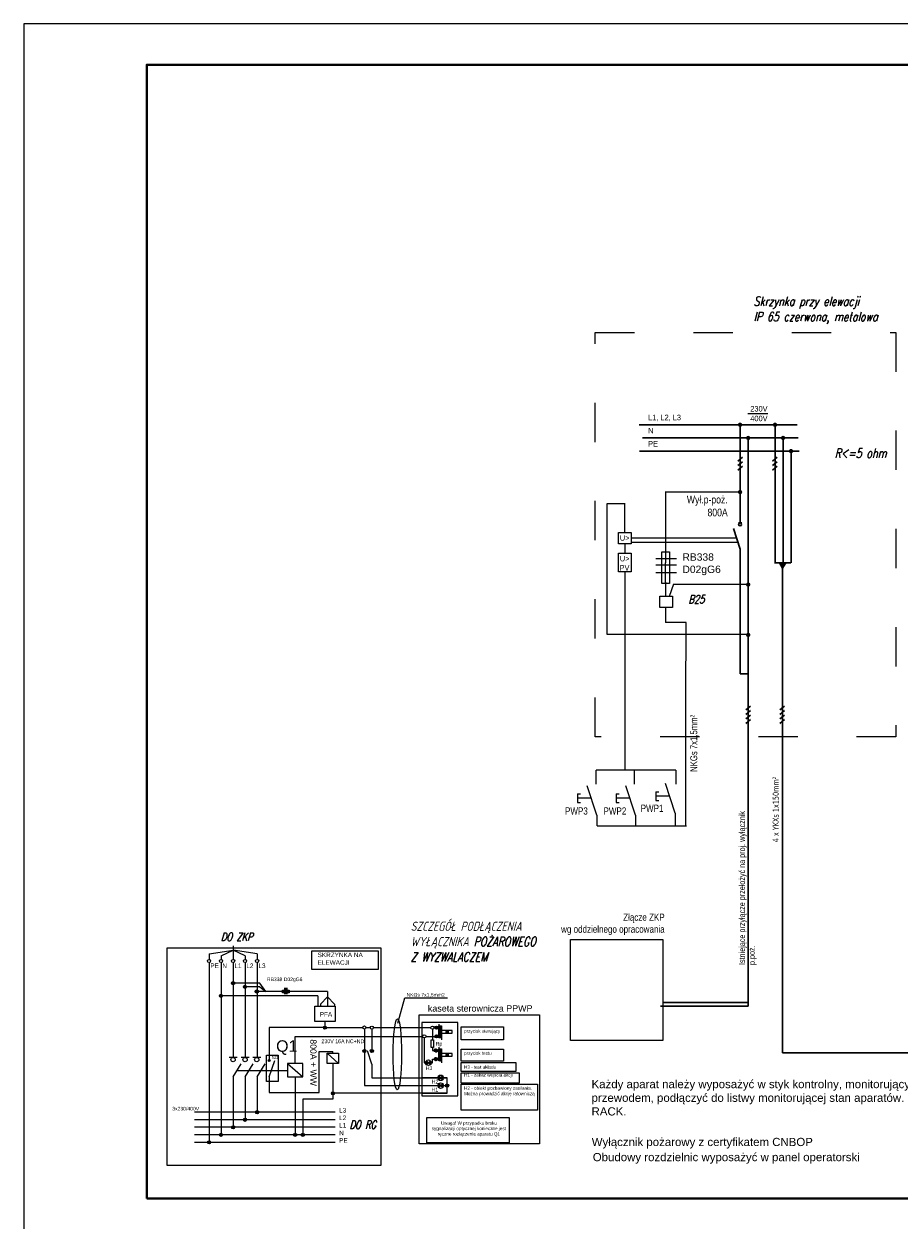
# Model space of a CAD drawing. Header units: millimetres. Extents: x 22250 to 51280, y -5012 to 7692.
# Tile 3 of 183: x 22250 to 23319, y 6230 to 7692. Entities that reach past the tile are written whole.
import ezdxf

# ---------------------------------------------------------------- set-up
doc = ezdxf.new("R2010")
doc.units = ezdxf.units.MM
doc.linetypes.add('ACAD_ISO03W100', pattern=[30, 12, -18])
for name, color, linetype, lineweight in [('_To_TABEL_RYSUNK', 7, 'Continuous', 20), ('E_odgrom', 1, 'Continuous', 40), ('P', 250, 'Continuous', 20)]:
    doc.layers.add(name, color=color, linetype=linetype, lineweight=lineweight)
for name, color, linetype in [('E_opisy_k', 94, 'Continuous'), ('el - r opisy', 100, 'Continuous'), ('el - r schemat', 7, 'Continuous'), ('LINIE', 7, 'Continuous'), ('Ramka', 7, 'Continuous'), ('Tekst', 7, 'Continuous')]:
    doc.layers.add(name, color=color, linetype=linetype)
doc.styles.add('CDMSTYLE', font='CDMSIMPL', dxfattribs={"width": 0.8, "bigfont": 'CDMBIGPL'})
doc.styles.add('el', font='simplex.shx', dxfattribs={"width": 0.75, "oblique": 15})
doc.styles.add('EXPLODED0', font='tahoma.ttf', dxfattribs={"height": 0.2})
doc.styles.get("Standard").update_dxf_attribs({"font": 'arial.ttf'})
pattern_1 = [(45, (22468.96457, 6098.22954), (-0.13470384, 0.13470384), [])]

# ---------------------------------------------------------------- blocks, each defined once
blk = doc.blocks.new('*U944')
blk.add_lwpolyline([(-42, 0), (0, 0), (0, 29.7), (-42, 29.7)], close=True)
at = {"lineweight": 40}
blk.add_lwpolyline([(-39, 1), (-1, 1), (-1, 28.7), (-39, 28.7)], close=True, dxfattribs=at)

msp = doc.modelspace()

# ---------------------------------------------------------------- hatches: boundary and pattern name
at = {"lineweight": -3}
h = msp.add_hatch(color=256, dxfattribs=at)
edge = h.paths.add_edge_path()
edge.add_arc((23124.9, 7202.1), 2.65, 0, 360)
h = msp.add_hatch(color=5, dxfattribs=at)
edge = h.paths.add_edge_path()
edge.add_arc((23167.6, 7202.1), 2.65, 0, 360)
h = msp.add_hatch(color=256, dxfattribs=at)
edge = h.paths.add_edge_path()
edge.add_arc((23134.8, 7186), 2.65, 0, 360)
h = msp.add_hatch(color=5, dxfattribs=at)
edge = h.paths.add_edge_path()
edge.add_arc((23177.4, 7186), 2.65, 0, 360)
h = msp.add_hatch(color=5, dxfattribs=at)
edge = h.paths.add_edge_path()
edge.add_arc((23187.2, 7169.9), 2.65, 0, 360)
h = msp.add_hatch(color=1, dxfattribs=at)
edge = h.paths.add_edge_path()
edge.add_arc((23124.9, 7119.9), 2.65, 0, 360)
at = {"lineweight": 30}
h = msp.add_hatch(color=256, dxfattribs=at)
h.paths.add_polyline_path([(23176.8, 7026.7), (23176.8, 7033.4), (23172.9, 7033.4)])
h.paths.add_polyline_path([(23176.8, 7026.7), (23180.8, 7033.4), (23176.8, 7033.4)])
at = {"lineweight": -3}
h = msp.add_hatch(color=256, dxfattribs=at)
edge = h.paths.add_edge_path()
edge.add_arc((23134.8, 7006.9), 2.65, 0, 360)
h = msp.add_hatch(color=1, dxfattribs=at)
edge = h.paths.add_edge_path()
edge.add_arc((23134.8, 6945.4), 2.65, 0, 360)
at = {"layer": 'LINIE'}
h = msp.add_hatch(color=0, dxfattribs=at)
edge = h.paths.add_edge_path()
edge.add_arc((22505.7, 6519.8), 1.93, 0, 360)
h = msp.add_hatch(color=0, dxfattribs=at)
edge = h.paths.add_edge_path()
edge.add_arc((22491, 6504.3), 1.95, 0, 360)
h = msp.add_hatch(color=0, dxfattribs=at)
edge = h.paths.add_edge_path()
edge.add_arc((22520.3, 6515.3), 1.93, 0, 360)
h = msp.add_hatch(color=0, dxfattribs=at)
edge = h.paths.add_edge_path()
edge.add_arc((22534.6, 6509.6), 1.93, 0, 360)
h = msp.add_hatch(color=0, dxfattribs=at)
edge = h.paths.add_edge_path()
edge.add_arc((22617.9, 6465.5), 1.95, 0, 360)
h = msp.add_hatch(color=0, dxfattribs=at)
edge = h.paths.add_edge_path()
edge.add_arc((22754.1, 6465.5), 1.95, 0, 360)
for points in [[(22757.1, 6467.7), (22760.2, 6467.7), (22760.2, 6452.9), (22757.1, 6452.9)], [(22768.5, 6462), (22766.7, 6462), (22766.7, 6460.9), (22765.5, 6460.9), (22765.5, 6459.7), (22766.7, 6459.7), (22766.7, 6458.6), (22768.5, 6458.6)]]:
    msp.add_hatch(color=0, dxfattribs=at).paths.add_polyline_path(points)
h = msp.add_hatch(color=0, dxfattribs=at)
edge = h.paths.add_edge_path()
edge.add_arc((22754.1, 6454.8), 1.95, 0, 360)
h = msp.add_hatch(color=0, dxfattribs=at)
edge = h.paths.add_edge_path()
edge.add_arc((22666, 6437), 1.95, 0, 360)
h = msp.add_hatch(color=0, dxfattribs=at)
edge = h.paths.add_edge_path()
edge.add_arc((22675.2, 6437), 1.95, 0, 360)
h = msp.add_hatch(dxfattribs=at)
h.set_pattern_fill('ANSI31', color=0, scale=0.06, style=0)
h.set_pattern_definition(pattern_1)
edge = h.paths.add_edge_path()
edge.add_arc((22753.4, 6437.5), 1.93, 0, 360)
h = msp.add_hatch(dxfattribs=at)
h.set_pattern_fill('ANSI31', color=256, scale=0.06, style=0)
h.set_pattern_definition(pattern_1)
h.paths.add_polyline_path([(22760.2, 6439.6), (22757.1, 6439.6), (22757.1, 6424.8), (22760.2, 6424.8)])
h = msp.add_hatch(dxfattribs=at)
h.set_pattern_fill('ANSI31', color=0, scale=0.06, style=0)
h.set_pattern_definition(pattern_1)
h.paths.add_polyline_path([(22768.5, 6433.9), (22766.7, 6433.9), (22766.7, 6432.8), (22765.5, 6432.8), (22765.5, 6431.6), (22766.7, 6431.6), (22766.7, 6430.5), (22768.5, 6430.5)])
h = msp.add_hatch(color=0, dxfattribs=at)
edge = h.paths.add_edge_path()
edge.add_arc((22549.7, 6425.3), 1.25, 0, 360)
h = msp.add_hatch(dxfattribs=at)
h.set_pattern_fill('ANSI31', color=256, scale=0.06, style=0)
h.set_pattern_definition(pattern_1)
h.paths.add_polyline_path([(22744.3, 6422.6), (22742, 6425, 0.005273), (22741.9, 6425, 0.414214), (22741.8, 6420.2)])
h.paths.add_polyline_path([(22746.7, 6424.9), (22744.3, 6422.6), (22746.6, 6420.1, 0.410669)])
h = msp.add_hatch(dxfattribs=at)
h.set_pattern_fill('ANSI31', color=0, scale=0.06, style=0)
h.set_pattern_definition(pattern_1)
edge = h.paths.add_edge_path()
edge.add_arc((22753.4, 6427.1), 1.93, 0, 360)
h = msp.add_hatch(color=256, dxfattribs=at)
h.paths.add_polyline_path([(22759.2, 6404.1), (22756.9, 6406.6, 0.005273), (22756.9, 6406.5, 0.414214), (22756.8, 6401.8)])
h.paths.add_polyline_path([(22761.6, 6406.4), (22759.2, 6404.1), (22761.6, 6401.7, 0.410669)])
h = msp.add_hatch(color=0, dxfattribs=at)
edge = h.paths.add_edge_path()
edge.add_arc((22627.7, 6385.3), 1.95, 0, 360)
h = msp.add_hatch(color=256, dxfattribs=at)
h.paths.add_polyline_path([(22759.2, 6394.7), (22756.9, 6397.2, 0.005273), (22756.9, 6397.1, 0.414214), (22756.8, 6392.4)])
h.paths.add_polyline_path([(22761.6, 6397), (22759.2, 6394.7), (22761.6, 6392.3, 0.410669)])
h = msp.add_hatch(color=0, dxfattribs=at)
edge = h.paths.add_edge_path()
edge.add_arc((22767.1, 6394.7), 1.95, 0, 360)
h = msp.add_hatch(color=0, dxfattribs=at)
edge = h.paths.add_edge_path()
edge.add_arc((22535, 6362.1), 1.95, 0, 360)
h = msp.add_hatch(color=0, dxfattribs=at)
edge = h.paths.add_edge_path()
edge.add_arc((22505.7, 6343.7), 1.95, 0, 360)
h = msp.add_hatch(color=0, dxfattribs=at)
edge = h.paths.add_edge_path()
edge.add_arc((22520.3, 6352.9), 1.95, 0, 360)
h = msp.add_hatch(color=0, dxfattribs=at)
edge = h.paths.add_edge_path()
edge.add_arc((22491, 6334.5), 1.95, 0, 360)
h = msp.add_hatch(color=0, dxfattribs=at)
edge = h.paths.add_edge_path()
edge.add_arc((22581.5, 6334.5), 1.95, 0, 360)
h = msp.add_hatch(color=0, dxfattribs=at)
edge = h.paths.add_edge_path()
edge.add_arc((22590.8, 6334.5), 1.95, 0, 360)
h = msp.add_hatch(color=0, dxfattribs=at)
edge = h.paths.add_edge_path()
edge.add_arc((22476.3, 6325.3), 1.95, 0, 360)

# ---------------------------------------------------------------- linework, layer by layer
for p, q in [((23158.9, 7215.5), (23134.5, 7215.5)), ((23120.5, 7063.6), (22992, 7063.6)), ((23120.5, 7063.6), (22992, 7063.6)), ((23122.2, 7058.4), (22992, 7058.4)), ((23122.2, 7058.4), (22992, 7058.4))]:
    msp.add_line(p, q)
at = {"lineweight": 30}
for p, q in [((23001.6, 7202.1), (23194.7, 7202.1)), ((23124.9, 7202.1), (23124.9, 7082.2)), ((23005.6, 7186), (23195.8, 7186)), ((23134.8, 7186), (23134.8, 7082.2)), ((23002.2, 7169.9), (23196.9, 7169.9)), ((23127.8, 7162.4), (23122.1, 7157.8)), ((23127.8, 7156.9), (23122.1, 7152.3)), ((23127.8, 7151.5), (23122.1, 7146.8)), ((23124.9, 7050), (23116.7, 7075.4)), ((23134.8, 7082.2), (23134.8, 6897.7)), ((23124.9, 7050), (23124.9, 6897.6)), ((23167, 7033.4), (23186.7, 7033.4)), ((23176.8, 7026.7), (23172.9, 7033.4)), ((23176.8, 7026.7), (23180.8, 7033.4)), ((23124.9, 6897.6), (23134.8, 6897.6)), ((23134.8, 6592.2), (23134.8, 6897.7)), ((23137.6, 6858.2), (23132, 6853.6)), ((23137.6, 6852.8), (23132, 6848.1)), ((23137.6, 6847.3), (23132, 6842.7)), ((23137.6, 6841.8), (23132, 6837.2)), ((23134.7, 6491.9), (23027.9, 6491.9)), ((23134.8, 6496), (23030.8, 6496))]:
    msp.add_line(p, q, dxfattribs=at)
at = {"color": 5, "lineweight": 30}
for p, q in [((23167.6, 7202.1), (23167.6, 7033.5)), ((23177.4, 7186), (23177.4, 7033.5)), ((23170.4, 7162.4), (23164.7, 7157.8)), ((23187.2, 7169.9), (23187.2, 7033.4)), ((23170.4, 7156.9), (23164.7, 7152.3)), ((23170.4, 7151.5), (23164.7, 7146.8)), ((23176.7, 6813.7), (23176.7, 7033.4)), ((23179, 6858.2), (23173.3, 6853.6)), ((23179, 6852.8), (23173.3, 6848.1)), ((23179, 6847.3), (23173.3, 6842.7)), ((23179, 6841.8), (23173.3, 6837.2)), ((23176.6, 6434.5), (23176.6, 6815.2))]:
    msp.add_line(p, q, dxfattribs=at)
at = {"color": 1}
for p, q in [((23033.6, 7120.2), (23124.8, 7120.2)), ((23033.8, 7120.3), (23033.8, 7033.6)), ((22962.5, 6945.9), (22962.5, 7105.8)), ((22962.5, 7105.8), (22984.5, 7105.8)), ((22984.2, 7070.6), (22984.2, 7105.8)), ((23120.5, 7063.6), (22992, 7063.6)), ((22984.2, 7056.6), (22984.2, 7045.3)), ((23122.2, 7058.4), (22992, 7058.4)), ((23047.3, 7038.3), (23022, 7038.3)), ((23047.3, 7030.6), (23022, 7030.6)), ((23047.3, 7021), (23022, 7021)), ((23033.8, 7009.7), (23033.8, 6992)), ((23043.7, 7007.3), (23038.2, 6992.4)), ((23043.7, 7007.2), (23134.9, 7007.2)), ((23033.8, 6978.1), (23033.8, 6960.4)), ((23059.2, 6960.5), (23033.9, 6960.5)), ((23058.8, 6866.6), (23059.2, 6960.5)), ((23136.2, 6945.9), (22962.7, 6945.9)), ((23058.8, 6711.8), (23058.8, 6866.6)), ((23046.6, 6780), (22949, 6780)), ((22949, 6762.8), (22949, 6780)), ((22996, 6762.8), (22996, 6780)), ((23046.8, 6762.8), (23046.8, 6780)), ((23022.1, 6753.7), (23022.1, 6743.2)), ((23022.1, 6753.7), (23025.8, 6753.7)), ((22926.5, 6751.2), (22926.5, 6740.7)), ((22926.5, 6751.2), (22930.1, 6751.2)), ((22926.5, 6740.7), (22930.1, 6740.7)), ((22973.5, 6751.2), (22973.5, 6740.7)), ((22973.5, 6751.2), (22977.1, 6751.2)), ((22973.5, 6740.7), (22977.1, 6740.7)), ((23022.1, 6743.2), (23025.8, 6743.2)), ((22950.3, 6711.9), (22950.3, 6725.1)), ((22997.4, 6711.9), (22997.4, 6725.1)), ((23059.3, 6711.8), (22950.3, 6711.8))]:
    msp.add_line(p, q, dxfattribs=at)
at = {"color": 1, "lineweight": 30}
msp.add_line((23126.9, 7082.2), (23123, 7082.2), dxfattribs=at)
at = {"color": 1, "lineweight": -3}
for p, q in [((23033.9, 7009.4), (23033.8, 7033.6)), ((22984.2, 7022.2), (22984.2, 6900.1)), ((22984.2, 6904.6), (22984.2, 6779.5)), ((22950, 6724.9), (22938.3, 6761.1)), ((22997, 6724.9), (22985.3, 6761.1)), ((23045.7, 6727.4), (23033.9, 6763.6)), ((22943.2, 6745.9), (22926.5, 6745.9)), ((22990.2, 6745.9), (22973.5, 6745.9)), ((23038.9, 6748.5), (23022.1, 6748.5)), ((23045.8, 6727.7), (23045.8, 6711.9))]:
    msp.add_line(p, q, dxfattribs=at)
at = {"lineweight": 30, "ltscale": 10}
msp.add_line((23134.8, 6665.6), (23134.8, 6491.8), dxfattribs=at)
at = {"color": 1, "elevation": 0}
for points in [[(22976.4, 7070.6), (22992, 7070.6), (22992, 7056.6), (22976.4, 7056.6)], [(22976.4, 7045.3), (22992, 7045.3), (22992, 7022.2), (22976.4, 7022.2)], [(23029.4, 7046.9), (23038.5, 7046.9), (23038.5, 7008.1), (23029.4, 7008.1)], [(23026.8, 6992.7), (23042.3, 6992.7), (23042.3, 6978.7), (23026.8, 6978.7)]]:
    msp.add_lwpolyline(points, close=True, dxfattribs=at)
at = {"color": 1, "lineweight": 30}
msp.add_circle((23124.9, 7080.4), 1.77, dxfattribs=at)
at = {"layer": 'E_odgrom', "linetype": 'ACAD_ISO03W100', "lineweight": -2, "ltscale": 4, "elevation": 0}
msp.add_lwpolyline([(22948.1, 7314.9), (23315.3, 7314.9), (23315.3, 6821), (22948.1, 6821)], close=True, dxfattribs=at)
at = {"layer": 'el - r schemat', "ltscale": 1000, "elevation": 0}
msp.add_lwpolyline([(22917.8, 6573.1), (23030.7, 6573.1), (23030.7, 6449.8), (22917.8, 6449.8)], close=True, dxfattribs=at)
at = {"layer": 'LINIE'}
for p, q in [((22505.7, 6565.5), (22505.7, 6548.9)), ((22476.3, 6555.5), (22505.7, 6560.1)), ((22476.3, 6555.5), (22476.3, 6548.9)), ((22491, 6553.2), (22505.7, 6560.1)), ((22491, 6553.2), (22491, 6548.9)), ((22535, 6555.5), (22505.7, 6560.1)), ((22520.3, 6553.2), (22505.7, 6560.1)), ((22520.3, 6553.2), (22520.3, 6548.9)), ((22535, 6555.5), (22535, 6548.9)), ((22476.3, 6545.1), (22476.3, 6325.3)), ((22491, 6545.1), (22491, 6334.5)), ((22505.7, 6545.1), (22505.7, 6429)), ((22520.3, 6545.1), (22520.3, 6429)), ((22535, 6545.1), (22535, 6429)), ((22538.5, 6519.8), (22505.7, 6519.8)), ((22545.7, 6509.6), (22538.5, 6519.8)), ((22609.3, 6504.3), (22490.7, 6504.3)), ((22538.3, 6515.3), (22520.3, 6515.3)), ((22620.9, 6509.6), (22534.6, 6509.6)), ((22538.3, 6515.3), (22545.7, 6509.6)), ((22568.5, 6514.3), (22568.5, 6506.2)), ((22568.5, 6514.3), (22568.5, 6506.2)), ((22570, 6514.3), (22570, 6506.2)), ((22571.5, 6514.3), (22571.5, 6506.2)), ((22609.3, 6504.3), (22609.3, 6491.8)), ((22620.9, 6509.6), (22620.9, 6491.8)), ((22612.4, 6494), (22620.9, 6503.1)), ((22612.4, 6494), (22612.4, 6491.8)), ((22629.5, 6494), (22620.9, 6503.1)), ((22629.5, 6494), (22629.5, 6491.8)), ((22706.8, 6470.8), (22715.4, 6501.8)), ((22715.4, 6501.8), (22767.6, 6501.8)), ((22617.9, 6465.5), (22549.7, 6465.5)), ((22549.7, 6465.5), (22549.7, 6425.3)), ((22617.9, 6473), (22617.9, 6465.5)), ((22617.9, 6465.5), (22664.1, 6465.5)), ((22666, 6463.6), (22666, 6437)), ((22667.9, 6465.5), (22673.3, 6465.5)), ((22675.2, 6463.6), (22675.2, 6437)), ((22675.2, 6463.6), (22675.2, 6437)), ((22677.1, 6465.5), (22747.2, 6465.5)), ((22749.1, 6463.6), (22749.1, 6450.5)), ((22751.1, 6465.5), (22754.1, 6465.5)), ((22757.1, 6469.9), (22757.1, 6467.7)), ((22766.7, 6460.9), (22765.5, 6460.9)), ((22765.5, 6460.9), (22765.5, 6459.7)), ((22766.7, 6462), (22766.7, 6460.9)), ((22768.5, 6462), (22768.5, 6458.6)), ((22581.5, 6421.5), (22581.5, 6454.8)), ((22581.5, 6454.8), (22737.2, 6454.8)), ((22739.2, 6452.9), (22739.2, 6422.6)), ((22741.1, 6454.8), (22754.1, 6454.8)), ((22760.2, 6452.9), (22760.2, 6450.7)), ((22766.7, 6459.7), (22765.5, 6459.7)), ((22766.7, 6459.7), (22766.7, 6458.6)), ((22611, 6386.4), (22611, 6436.5)), ((22611, 6436.5), (22627.7, 6436.5)), ((22620.7, 6434.2), (22634.6, 6421.8)), ((22627.7, 6434.2), (22627.7, 6436.5)), ((22666, 6437), (22666, 6394.7)), ((22675, 6420.8), (22670, 6437)), ((22749.1, 6441.1), (22749.1, 6437.5)), ((22749.1, 6437.5), (22751.5, 6437.5)), ((22757.1, 6441.8), (22757.1, 6439.6)), ((22766.7, 6432.8), (22765.5, 6432.8)), ((22765.5, 6432.8), (22765.5, 6431.6)), ((22766.7, 6431.6), (22765.5, 6431.6)), ((22766.7, 6433.9), (22766.7, 6432.8)), ((22766.7, 6431.6), (22766.7, 6430.5)), ((22768.5, 6433.9), (22768.5, 6430.5)), ((22510.5, 6429), (22500.8, 6429)), ((22505.7, 6405.5), (22515.4, 6421.2)), ((22525.2, 6429), (22515.4, 6429)), ((22520.3, 6405.5), (22530.1, 6421.2)), ((22539.5, 6429), (22529.7, 6429)), ((22535, 6405.5), (22544.8, 6421.2)), ((22549.7, 6405.5), (22556.5, 6425.5)), ((22572.3, 6421.5), (22590.7, 6405.2)), ((22627.7, 6421.8), (22627.7, 6378.1)), ((22675, 6420.8), (22675, 6404.1)), ((22739.2, 6422.6), (22740.9, 6422.6)), ((22741.8, 6420.2), (22746.7, 6424.9)), ((22746.6, 6420.1), (22742, 6425)), ((22747.6, 6422.6), (22749.4, 6422.6)), ((22749.4, 6422.6), (22749.4, 6427.1)), ((22749.4, 6427.1), (22751.5, 6427.1)), ((22760.2, 6424.8), (22760.2, 6422.6)), ((22505.7, 6405.5), (22505.7, 6343.7)), ((22510.6, 6413.3), (22572.3, 6413.3)), ((22520.3, 6405.5), (22520.3, 6352.9)), ((22535, 6405.5), (22535, 6362.1)), ((22549.7, 6405.5), (22549.7, 6386.4)), ((22581.5, 6405.2), (22581.5, 6334.5)), ((22675, 6404.1), (22767.1, 6404.1)), ((22756.8, 6401.8), (22761.6, 6406.4)), ((22761.6, 6401.7), (22756.9, 6406.6)), ((22666, 6394.7), (22767.1, 6394.7)), ((22756.8, 6392.4), (22761.6, 6397)), ((22761.6, 6392.3), (22756.9, 6397.2)), ((22549.7, 6386.4), (22611, 6386.4)), ((22590.8, 6378.1), (22590.8, 6334.5)), ((22627.7, 6378.1), (22590.8, 6378.1)), ((22767.1, 6385.3), (22627.7, 6385.3)), ((22630.2, 6362.1), (22458.7, 6362.1)), ((22630.2, 6352.9), (22458.7, 6352.9)), ((22630.2, 6343.7), (22458.7, 6343.7)), ((22630.2, 6334.5), (22458.7, 6334.5)), ((22630.2, 6325.3), (22458.7, 6325.3))]:
    msp.add_line(p, q, dxfattribs=at)
at = {"layer": 'LINIE', "elevation": 0}
for points in [[(22566, 6511.4), (22574.1, 6511.4), (22574.1, 6507.9), (22566, 6507.9)], [(22757.1, 6467.7), (22760.2, 6467.7), (22760.2, 6452.9), (22757.1, 6452.9)], [(22773.2, 6462), (22760.2, 6462), (22760.2, 6458.6), (22773.2, 6458.6)], [(22747.8, 6450.6), (22750.5, 6450.6), (22750.5, 6441.1), (22747.8, 6441.1)], [(22546.5, 6431.8), (22560.9, 6431.8), (22560.9, 6399.6), (22546.5, 6399.6)], [(22620.7, 6434.2), (22634.6, 6434.2), (22634.6, 6421.8), (22620.7, 6421.8)], [(22757.1, 6439.6), (22760.2, 6439.6), (22760.2, 6424.8), (22757.1, 6424.8)], [(22773.2, 6433.9), (22760.2, 6433.9), (22760.2, 6430.5), (22773.2, 6430.5)], [(22590.7, 6421.5), (22572.3, 6421.5), (22572.3, 6405.2), (22590.7, 6405.2)], [(22767.1, 6404.1), (22736.3, 6404.1), (22736.3, 6385.3), (22767.1, 6385.3)]]:
    msp.add_lwpolyline(points, close=True, dxfattribs=at)
at = {"layer": 'LINIE'}
for centre, radius in [((22476.3, 6547), 1.93), ((22491, 6547), 1.93), ((22505.7, 6547), 1.93), ((22520.3, 6547), 1.93), ((22535, 6547), 1.93), ((22505.7, 6519.8), 1.93), ((22491, 6504.3), 1.95), ((22520.3, 6515.3), 1.93), ((22534.6, 6509.6), 1.93), ((22617.9, 6465.5), 1.95), ((22666, 6465.6), 1.93), ((22675.2, 6465.5), 1.93), ((22749.1, 6465.5), 1.93), ((22754.1, 6465.5), 1.95), ((22739.2, 6454.9), 1.93), ((22754.1, 6454.8), 1.95), ((22666, 6437), 1.95), ((22675.2, 6437), 1.95), ((22753.4, 6437.5), 1.93), ((22505.7, 6426.4), 2.63), ((22520.3, 6426.4), 2.63), ((22534.6, 6426.4), 2.63), ((22549.7, 6425.3), 1.25), ((22744.2, 6422.6), 3.38), ((22753.4, 6427.1), 1.93), ((22759.2, 6404.1), 3.38), ((22627.7, 6385.3), 1.95), ((22759.2, 6394.7), 3.38), ((22767.1, 6394.7), 1.95), ((22535, 6362.1), 1.95), ((22505.7, 6343.7), 1.95), ((22520.3, 6352.9), 1.95), ((22491, 6334.5), 1.95), ((22581.5, 6334.5), 1.95), ((22590.8, 6334.5), 1.95), ((22476.3, 6325.3), 1.95)]:
    msp.add_circle(centre, radius, dxfattribs=at)
msp.add_ellipse((22706.3, 6432.9), major_axis=(0.1, 43.3), ratio=0.120948, dxfattribs=at)
at = {"layer": 'P', "color": 5, "linetype": 'Continuous', "lineweight": 30}
msp.add_lwpolyline([(23176.6, 6434.5), (23334.7, 6434.5)], dxfattribs=at)
at = {"layer": 'Ramka', "elevation": 0}
for points in [[(22424.8, 6297.4), (22686.4, 6297.4), (22686.4, 6562.4), (22424.8, 6562.4)], [(22601.7, 6559.4), (22682.7, 6559.4), (22682.7, 6536.5), (22601.7, 6536.5)], [(22605.5, 6491.8), (22630.3, 6491.8), (22630.3, 6473), (22605.5, 6473)], [(22733, 6481.3), (22879.8, 6481.3), (22879.8, 6323.5), (22733, 6323.5)], [(22780, 6471.8), (22736.3, 6471.8), (22736.3, 6382.3), (22780, 6382.3)], [(22784.3, 6466.3), (22836.1, 6466.3), (22836.1, 6450.4), (22784.3, 6450.4)], [(22784.3, 6439.3), (22836.1, 6439.3), (22836.1, 6424.4), (22784.3, 6424.4)], [(22784.3, 6423), (22850.9, 6423), (22850.9, 6411.8), (22784.3, 6411.8)], [(22784.3, 6410.2), (22855, 6410.2), (22855, 6397.8), (22784.3, 6397.8)], [(22784.3, 6396.6), (22877.4, 6396.6), (22877.4, 6364.7), (22784.3, 6364.7)], [(22742.4, 6355.6), (22842.7, 6355.6), (22842.7, 6324.8), (22742.4, 6324.8)]]:
    msp.add_lwpolyline(points, close=True, dxfattribs=at)

# ---------------------------------------------------------------- block references
at = {"xscale": 50, "yscale": 50, "zscale": 50}
msp.add_blockref('*U944', (24350.2, 6206.9), dxfattribs=at)

# ---------------------------------------------------------------- texts
at = {"color": 1, "lineweight": 30, "attachment_point": 3, "style": 'CDMSTYLE'}
for s, insert, char_height, width in [('{\\fArial|b0|i0|c238|p34;Wył.p-poż.\\P800A}', (23109.8, 7115.4), 9.45, 44.093), ('{\\fArial|b0|i0|c238|p34;U>}', (22989.8, 7067.2), 6.75, 31.495), ('{\\fArial|b0|i0|c238|p34;U>\\PPV}', (22989.8, 7041.9), 6.75, 31.495)]:
    msp.add_mtext(s, dxfattribs=dict(at, insert=insert, char_height=char_height, width=width))
at = {"layer": '_To_TABEL_RYSUNK', "color": 5, "linetype": 'Continuous', "lineweight": 25, "style": 'EXPLODED0', "width": 0.8}
msp.add_text('4 x YKXs 1x150mm²   ', height=7.2, rotation=90, dxfattribs=at).set_placement((23172, 6692))
at = {"layer": '_To_TABEL_RYSUNK', "color": 0, "lineweight": 25, "char_height": 6.75, "width": 49.13, "attachment_point": 1, "style": 'CDMSTYLE'}
for s, insert in [('{\\fArial|b0|i0|c238|p34;\\C256;230V}', (23137.4, 7225)), ('{\\fArial|b0|i0|c238|p34;\\C256;L1, L2, L3}', (23012.6, 7214.4)), ('{\\fArial|b0|i0|c238|p34;\\C256;400V}', (23137.4, 7213.2)), ('{\\fArial|b0|i0|c238|p34;\\C256;N}', (23012.6, 7198.3)), ('{\\fArial|b0|i0|c238|p34;\\C256;PE}', (23012.6, 7182.2))]:
    msp.add_mtext(s, dxfattribs=dict(at, insert=insert))
at = {"layer": '_To_TABEL_RYSUNK', "color": 1, "lineweight": 25, "insert": (23064.1, 6778), "char_height": 8.437, "width": 116.567, "attachment_point": 1, "rotation": 90, "style": 'CDMSTYLE'}
msp.add_mtext('{\\fArial|b0|i0|c238|p34;\\C256;NKGs 7x1,5mm² }', dxfattribs=at)
at = {"layer": '_To_TABEL_RYSUNK', "color": 1, "lineweight": 25, "char_height": 8.775, "attachment_point": 3, "style": 'CDMSTYLE'}
for s, insert, width in [('{\\fArial|b0|i0|c238|p34;\\C256;PWP1}', (23031.3, 6737.9), 40.943), ('{\\fArial|b0|i0|c238|p34;\\C256;PWP3}', (22938.9, 6734.6), 40.943), ('{\\fArial|b0|i0|c238|p34;\\C256;PWP2}', (22985.9, 6734.6), 40.943), ('{\\fArial|b0|i0|c238|p34;\\C256;Złącze ZKP\\Pwg oddzielnego opracowania}', (23032.8, 6604.8), 125.808)]:
    msp.add_mtext(s, dxfattribs=dict(at, insert=insert, width=width))
at = {"layer": '_To_TABEL_RYSUNK', "color": 0, "lineweight": 25, "insert": (23123.7, 6542), "char_height": 7.2, "width": 183.148, "attachment_point": 1, "rotation": 90, "style": 'CDMSTYLE'}
msp.add_mtext('{\\fArial|b0|i0|c238|p34;\\C256;Istniejące przyłącze przełożyć na proj. wyłącznik p.poż.}', dxfattribs=at)
at = {"layer": 'E_opisy_k', "linetype": 'ByBlock', "char_height": 10, "attachment_point": 1}
for s, width, insert in [('Każdy aparat należy wyposażyć w styk kontrolny, monitorujący stan aparatu. Styk kontrolny, dedykowanym przewodem, podłączyć do listwy monitorującej stan aparatów. Listwe monitorującą podłączyć do szafy RACK.', 666.098, (22943.5, 6401.5)), ('Wyłącznik pożarowy z certyfikatem CNBOP', 678.141, (22943.7, 6330.8)), ('Obudowy rozdzielnic wyposażyć w panel operatorski', 7094.819, (22945, 6312.3))]:
    msp.add_mtext_dynamic_manual_height_columns(s, width=width, gutter_width=0.5, heights=[0], dxfattribs=dict(at, insert=insert))
at = {"layer": 'el - r opisy', "lineweight": 0, "attachment_point": 1, "style": 'el'}
for s, insert, char_height, width in [('Skrzynka przy elewacji\\PIP 65 czerwona, metalowa', (23141.4, 7358.6), 11.25, 197.483), ('R<=5 ohm', (23240.4, 7173), 11.25, 197.483), ('B25', (23061.8, 6993.9), 10, 175.54), ('SZCZEGÓŁ PODŁĄCZENIA WYŁĄCZNIKA POŻAROWEGO\\PZ WYZWALACZEM', (22722.7, 6595), 11.25, 197.483), ('DO ZKP', (22490.7, 6581.4), 10, 394.966), ('DO RG', (22647.8, 6351.9), 10, 394.966)]:
    msp.add_mtext(s, dxfattribs=dict(at, insert=insert, char_height=char_height, width=width))
at = {"layer": 'Tekst', "attachment_point": 1}
for s, insert, char_height, width in [('\\A1;{\\C1;RB338 D02gG6}', (23054.5, 7045), 9, 70.401), ('\\pxql;SKRZYNKA NA ELEWACJI', (22608.9, 6557.2), 5.6, 78.679), ('\\pxql;PE', (22477.9, 6543.9), 5.6, 10.645), ('\\pxql;N', (22492.6, 6543.9), 5.6, 10.645), ('\\pxql;L1', (22507.3, 6543.9), 5.6, 10.645), ('\\pxql;L2', (22521.9, 6543.9), 5.6, 10.645), ('\\pxql;L3', (22536.6, 6543.9), 5.6, 10.645), ('\\A1;RB338 D02gG6', (22547, 6526.7), 4.4, 50.594), ('\\A1;NKGs 7x1,5mm2 ', (22717.5, 6507.8), 4.4, 50.594), ('kaseta sterownicza PPWP', (22743.6, 6492.9), 7.8, 139.255), ('\\pxql;PFA', (22611.5, 6484.5), 5.6, 10.645), ('\\A1;przycisk sterujący', (22787.8, 6463.3), 4, 50.594), ('Q1', (22558.2, 6450), 14, 23.375), ('\\pxql;230V 16A NC+ND', (22613.6, 6451.1), 4.6, 54.402), ('\\pxql;Rp', (22753, 6448.1), 4.6, 9.566), ('SD', (22552.9, 6431), 4, 7.618), ('\\A1;przycisk testu', (22787.8, 6436.3), 4, 50.594), ('\\pxql;H3', (22740.9, 6418.2), 4.6, 9.566), ('\\A1;H3 - test układu', (22787.8, 6419.3), 4, 69.924), ('\\pxql;H2', (22748.2, 6401.8), 4.6, 9.566), ('\\A1;H1 - zakaz wejścia akcji', (22787.8, 6409.7), 4, 80.121), ('\\pxql;H1', (22747.9, 6392), 4.6, 9.566), ('\\A1;H2 - obiekt pozbawiony zasilania.\\PMożna prowadzić akcję ratowniczą', (22787.8, 6393.6), 4, 88.193), ('\\A1;3x230/400V', (22431.4, 6368.7), 4.4, 54.859), ('\\pxql;L3', (22635.2, 6367.3), 5.6, 10.645), ('\\pxql;L2', (22635.2, 6358.1), 5.6, 10.645), ('\\pxql;L1', (22635.2, 6348.9), 5.6, 10.645), ('\\A1;\\pxqc;Uwaga! W przypadku braku\\Psygnalizacji optycznej konieczne jest ręczne rozłączenie aparatu Q1', (22746.9, 6350.9), 4, 93.512), ('\\pxql;N', (22635.2, 6339.7), 5.6, 10.645), ('\\pxql;PE', (22635.2, 6330.5), 5.6, 10.645)]:
    msp.add_mtext(s, dxfattribs=dict(at, insert=insert, char_height=char_height, width=width))
at = {"layer": 'Tekst', "insert": (22607.6, 6451.2), "char_height": 7.6, "width": 63.535, "attachment_point": 1, "rotation": 270}
msp.add_mtext('\\pxql;800A + WW', dxfattribs=at)

doc.saveas('drawing.dxf')
